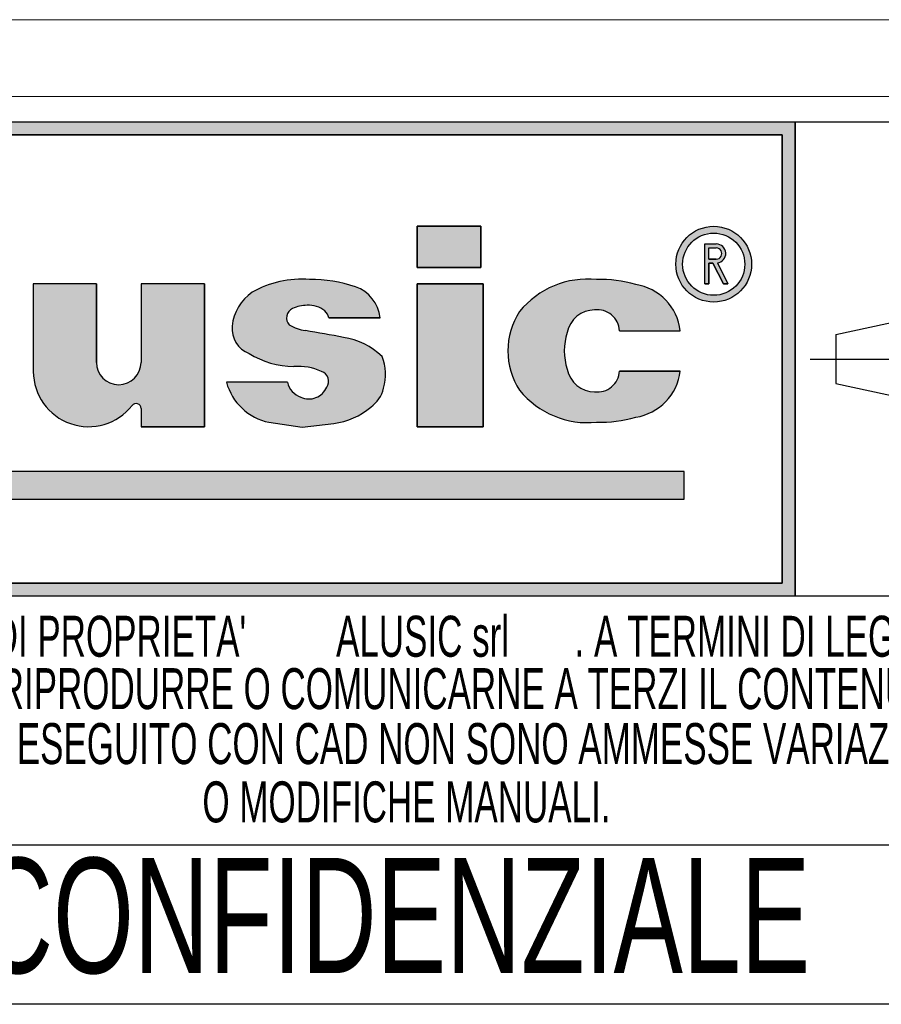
# Model space of a CAD drawing. Header units: millimetres. Extents: x 0 to 420, y 0 to 297.
# Tile 10 of 58: x 230 to 264, y 31 to 69. Entities that reach past the tile are written whole.
import ezdxf
from ezdxf.enums import TextEntityAlignment as Align

# ---------------------------------------------------------------- set-up
doc = ezdxf.new("R2010")
doc.units = ezdxf.units.MM
doc.linetypes.add('CENTERX2', pattern=[20.319999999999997, 12.7, -2.54, 2.54, -2.54])
doc.layers.add('CARTIGLIO', color=140, linetype='Continuous')
doc.styles.add('SLDTEXTSTYLE0', font='TXT', dxfattribs={"width": 0.6382978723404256})
doc.styles.add('SLDTEXTSTYLE1', font='TXT', dxfattribs={"width": 0.675})

# ---------------------------------------------------------------- blocks, each defined once
blk = doc.blocks.new('SW_NOTE_0_16')
at = {"layer": 'CARTIGLIO', "color": 0, "insert": (21.07265624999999, 5.800804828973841), "char_height": 4.500000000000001, "attachment_point": 2, "style": 'SLDTEXTSTYLE1'}
blk.add_mtext('CONFIDENZIALE', dxfattribs=at)
blk = doc.blocks.new('SW_NOTE_0_17')
at = {"layer": 'CARTIGLIO', "color": 0, "insert": (28.04255319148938, 2.062508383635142), "char_height": 1.6, "attachment_point": 2, "style": 'SLDTEXTSTYLE0'}
blk.add_mtext('DISEGNO ESEGUITO CON CAD NON SONO AMMESSE VARIAZIONI', dxfattribs=at)
blk = doc.blocks.new('SW_NOTE_0_18')
at = {"layer": 'CARTIGLIO', "color": 0, "insert": (27.3404255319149, 2.062508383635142), "char_height": 1.6, "attachment_point": 2, "style": 'SLDTEXTSTYLE0'}
blk.add_mtext('VIETATO RIPRODURRE O COMUNICARNE A TERZI IL CONTENUTO.', dxfattribs=at)
blk = doc.blocks.new('SW_NOTE_0_20')
at = {"layer": 'CARTIGLIO', "color": 0, "insert": (10.40425531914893, 2.062508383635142), "char_height": 1.6, "attachment_point": 2, "style": 'SLDTEXTSTYLE0'}
blk.add_mtext('O MODIFICHE MANUALI.', dxfattribs=at)
blk = doc.blocks.new('SW_NOTE_0_21')
at = {"layer": 'CARTIGLIO', "color": 0, "char_height": 1.6, "attachment_point": 2, "style": 'SLDTEXTSTYLE0'}
for s, insert in [("DISEGNO DI PROPRIETA'", (10.27659574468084, 2.062508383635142)), ('ALUSIC srl', (25.45120500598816, 2.062508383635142)), (". A TERMINI DI LEGGE E'", (39.41078027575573, 2.062508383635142))]:
    blk.add_mtext(s, dxfattribs=dict(at, insert=insert))
blk = doc.blocks.new('Cartiglio ALUSIC')
at = {"layer": 'CARTIGLIO'}
h = blk.add_hatch(color=256, dxfattribs=at)
h.paths.add_polyline_path([(113.971100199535, 149.9990413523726), (113.971100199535, 131.4990413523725), (158.971100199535, 131.4990413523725), (158.971100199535, 149.9990413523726)], flags=0)
h.paths.add_polyline_path([(114.471100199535, 131.9990413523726), (114.471100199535, 149.4990413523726), (158.471100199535, 149.4990413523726), (158.471100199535, 131.9990413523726)], flags=0)
for points in [[(128.0219401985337, 145.7956943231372), (125.5527056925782, 145.7956943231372), (125.5527056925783, 135.2696801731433), (154.6424359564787, 135.2696801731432), (154.6424359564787, 136.3597302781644), (128.0219401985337, 136.3597302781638)], [(144.2116339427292, 145.9308884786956), (144.2116339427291, 144.3245774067), (146.6985305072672, 144.3245774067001), (146.6985305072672, 145.9308884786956)], [(146.7838932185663, 143.6808359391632), (144.2116339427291, 143.6808359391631), (144.2116339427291, 138.1064632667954), (146.7838932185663, 138.1064632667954)]]:
    blk.add_hatch(color=256, dxfattribs=at).paths.add_polyline_path(points, flags=0)
h = blk.add_hatch(color=256, dxfattribs=at)
edge = h.paths.add_edge_path(flags=0)
edge.add_arc((155.7921827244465, 144.4510199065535), 1.479868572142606, 0, 360)
edge = h.paths.add_edge_path(flags=0)
edge.add_arc((155.7921827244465, 144.4510199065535), 1.214864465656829, 0, 360)
h = blk.add_hatch(color=256, dxfattribs=at)
edge = h.paths.add_edge_path(flags=0)
edge.add_arc((155.8903200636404, 144.8676091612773), 0.3723980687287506, 277.1406326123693, 450.0000000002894)
edge.add_line((155.8903200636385, 145.240007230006), (155.450204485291, 145.240007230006))
edge.add_line((155.450204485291, 145.240007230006), (155.450204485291, 143.6880606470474))
edge.add_line((155.450204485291, 143.6880606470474), (155.605611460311, 143.6880606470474))
edge.add_line((155.605611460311, 143.6880606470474), (155.605611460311, 144.4952110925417))
edge.add_line((155.605611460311, 144.4952110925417), (155.764003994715, 144.4952110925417))
edge.add_line((155.764003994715, 144.4952110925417), (156.171212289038, 143.6880606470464))
edge.add_line((156.171212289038, 143.6880606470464), (156.3452765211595, 143.6880606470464))
edge.add_line((156.3452765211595, 143.6880606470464), (155.9366110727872, 144.4980993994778))
edge = h.paths.add_edge_path(flags=0)
edge.add_line((155.6056114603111, 145.0846002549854), (155.8903200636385, 145.0846002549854))
edge.add_arc((155.8903200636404, 144.8676091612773), 0.2169910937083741, -90.00000000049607, 90.00000000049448, ccw=False)
edge.add_line((155.8903200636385, 144.6506180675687), (155.6056114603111, 144.6506180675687))
edge.add_line((155.6056114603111, 144.6506180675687), (155.6056114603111, 145.0846002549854))
h = blk.add_hatch(color=256, dxfattribs=at)
edge = h.paths.add_edge_path(flags=0)
edge.add_line((139.7219511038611, 138.0874905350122), (140.9616140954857, 138.2313935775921))
edge.add_arc((140.6251358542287, 140.9172664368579), 2.706867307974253, 277.1406456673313, 311.0032214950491)
edge.add_arc((141.7459062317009, 139.8536948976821), 1.178212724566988, 303.7868133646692, 347.8980612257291)
edge.add_arc((141.0550130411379, 140.1458147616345), 1.920162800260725, 343.6935231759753, 381.4193527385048)
edge.add_arc((140.9170023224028, 138.8528855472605), 2.77207698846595, 46.00269433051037, 81.25096772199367)
edge.add_arc((133.1604335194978, 99.54681763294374), 42.8338661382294, 78.993004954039, 81.01866969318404)
edge.add_arc((140.0875549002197, 143.5111497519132), 1.672976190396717, 238.77709912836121, 261.74465207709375, ccw=False)
edge.add_arc((139.511171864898, 142.3534770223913), 0.3988810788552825, 114.64010585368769, 223.1865854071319, ccw=False)
edge.add_arc((139.9292750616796, 141.471492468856), 1.374925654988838, 90.51660503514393, 115.15343256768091, ccw=False)
edge.add_arc((139.978971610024, 141.8617877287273), 0.986530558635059, 50.69488274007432, 93.60864602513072, ccw=False)
edge.add_arc((140.2656634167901, 142.2302567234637), 0.519939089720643, 14.547573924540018, 49.4198797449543, ccw=False)
edge.add_line((140.7689329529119, 142.3608569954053), (142.7634621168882, 142.3608569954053))
edge.add_arc((141.3534729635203, 142.2214802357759), 1.416861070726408, 5.645321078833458, 71.38339334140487)
edge.add_arc((140.0918708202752, 138.6413140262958), 5.212710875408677, 70.80435731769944, 90.86664277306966)
edge.add_arc((139.6876943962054, 140.01898057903), 3.848224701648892, 85.15036290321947, 119.9120405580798)
edge.add_arc((138.7589405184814, 141.8826763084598), 1.774008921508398, 123.9309471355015, 174.9914571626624)
edge.add_arc((138.007121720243, 141.9227892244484), 1.021881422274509, 173.5516105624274, 249.3813116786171)
edge.add_arc((139.4480837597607, 143.8857829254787), 3.430150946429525, 238.3320469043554, 269.1908231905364)
edge.add_arc((139.5671105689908, 138.3083973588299), 2.154096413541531, 64.99796384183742, 94.45891481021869, ccw=False)
edge.add_arc((140.3551381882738, 139.8813550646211), 0.398545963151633, -35.586121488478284, 72.11412463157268, ccw=False)
edge.add_arc((139.9862171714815, 139.9393420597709), 0.7512299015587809, 245.201083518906, 337.29941344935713, ccw=False)
edge.add_arc((139.934335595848, 140.0154535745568), 0.8024620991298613, 192.5591591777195, 250.8523518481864, ccw=False)
edge.add_line((139.1510748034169, 139.8409601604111), (136.768183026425, 139.8409601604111))
edge.add_arc((138.8654850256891, 140.4022414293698), 2.1711085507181, 194.9824340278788, 258.3364147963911)
edge.add_line((138.4265630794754, 138.2759630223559), (139.7219511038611, 138.0874905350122))
h = blk.add_hatch(color=256, dxfattribs=at)
edge = h.paths.add_edge_path(flags=0)
edge.add_arc((151.1448446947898, 140.5631500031), 1.095489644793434, 191.1589777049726, 269.9285492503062, ccw=False)
edge.add_arc((152.2932291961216, 141.066632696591), 2.335462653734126, 162.1599290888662, 197.8400709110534, ccw=False)
edge.add_arc((151.1448446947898, 141.5701153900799), 1.095489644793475, 90.07145075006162, 168.8410222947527, ccw=False)
edge.add_arc((151.2517282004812, 141.8150308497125), 0.8574339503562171, 2.566657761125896, 97.25285314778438, ccw=False)
edge.add_line((152.108301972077, 141.8534281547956), (154.4848142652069, 141.8534281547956))
edge.add_arc((152.4212904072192, 141.6061501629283), 2.078287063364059, 6.833333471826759, 81.00039250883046)
edge.add_arc((151.336234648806, 138.6914263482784), 5.163706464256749, 74.1517675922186, 91.31975036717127)
edge.add_arc((150.8738064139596, 140.4366829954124), 3.434301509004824, 84.25969198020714, 140.8312604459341)
edge.add_arc((150.5707293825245, 141.0666326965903), 2.817144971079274, 146.8823062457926, 213.1176937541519)
edge.add_arc((150.87380641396, 141.6965823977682), 3.434301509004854, 219.1687395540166, 275.7403080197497)
edge.add_arc((151.3362346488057, 143.4418390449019), 5.163706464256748, 268.6802496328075, 285.8482324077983)
edge.add_arc((152.4212904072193, 140.5271152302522), 2.078287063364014, 278.9996074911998, 353.1666665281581)
edge.add_line((154.4848142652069, 140.2798372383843), (152.1083019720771, 140.2798372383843))
edge.add_arc((151.2517282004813, 140.3182345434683), 0.8574339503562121, 262.7471468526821, 357.4333422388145, ccw=False)
h = blk.add_hatch(color=256, dxfattribs=at)
edge = h.paths.add_edge_path(flags=0)
edge.add_arc((132.5578484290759, 140.6186164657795), 0.8721260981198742, 180, 360, ccw=False)
edge.add_line((131.6857223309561, 140.6186164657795), (131.6857223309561, 143.6808359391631))
edge.add_line((131.6857223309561, 143.6808359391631), (129.2243885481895, 143.6808359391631))
edge.add_line((129.2243885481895, 143.6808359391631), (129.2243885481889, 140.2640777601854))
edge.add_arc((131.3820030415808, 140.2640777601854), 2.157614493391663, 180, 321.9680973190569)
edge.add_arc((133.2350345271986, 138.8146685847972), 0.1949400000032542, 3.751097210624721e-10, 141.9680973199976, ccw=False)
edge.add_line((133.4299745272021, 138.8146685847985), (133.4299745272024, 138.106463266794))
edge.add_line((133.4299745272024, 138.106463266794), (135.91068894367, 138.106463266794))
edge.add_line((135.91068894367, 138.106463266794), (135.9106889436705, 143.6808359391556))
edge.add_line((135.9106889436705, 143.6808359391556), (133.4299745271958, 143.6808359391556))
edge.add_line((133.4299745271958, 143.6808359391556), (133.4299745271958, 140.6186164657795))
at = {"color": 161, "linetype": 'Continuous', "lineweight": 18}
for p, q in [((113.971100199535, 153.9990413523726), (313.621100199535, 153.9990413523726)), ((113.971100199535, 150.9990413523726), (313.621100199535, 150.9990413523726))]:
    blk.add_line(p, q, dxfattribs=at)
at = {"layer": 'CARTIGLIO'}
for p, q in [((173.971100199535, 149.9990413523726), (113.971100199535, 149.9990413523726)), ((158.971100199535, 149.9990413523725), (113.971100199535, 149.9990413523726)), ((158.971100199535, 131.4990413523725), (158.971100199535, 149.9990413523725)), ((158.971100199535, 149.9990413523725), (158.971100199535, 131.4990413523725)), ((114.471100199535, 149.4990413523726), (158.471100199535, 149.4990413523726)), ((158.471100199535, 149.4990413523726), (114.471100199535, 149.4990413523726)), ((158.471100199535, 149.4990413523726), (158.471100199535, 131.9990413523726)), ((158.471100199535, 131.9990413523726), (158.471100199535, 149.4990413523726)), ((146.6985305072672, 145.9308884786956), (144.2116339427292, 145.9308884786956)), ((144.2116339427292, 145.9308884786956), (144.2116339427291, 144.3245774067)), ((144.2116339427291, 144.3245774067), (144.2116339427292, 145.9308884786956)), ((144.2116339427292, 145.9308884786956), (146.6985305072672, 145.9308884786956)), ((146.6985305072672, 145.9308884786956), (146.6985305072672, 144.3245774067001)), ((146.6985305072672, 144.3245774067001), (146.6985305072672, 145.9308884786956)), ((155.450204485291, 143.6880606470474), (155.450204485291, 145.240007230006)), ((155.450204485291, 143.6880606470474), (155.450204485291, 145.240007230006)), ((155.450204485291, 145.240007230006), (155.8903200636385, 145.240007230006)), ((155.450204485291, 145.240007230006), (155.8903200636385, 145.240007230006)), ((155.6056114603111, 145.0846002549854), (155.8903200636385, 145.0846002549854)), ((155.6056114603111, 144.6506180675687), (155.6056114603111, 145.0846002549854)), ((155.6056114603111, 144.6506180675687), (155.6056114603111, 145.0846002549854)), ((155.6056114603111, 145.0846002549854), (155.8903200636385, 145.0846002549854)), ((155.6056114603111, 144.6506180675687), (155.8903200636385, 144.6506180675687)), ((155.8903200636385, 144.6506180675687), (155.6056114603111, 144.6506180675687)), ((144.2116339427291, 144.3245774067), (146.6985305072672, 144.3245774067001)), ((146.6985305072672, 144.3245774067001), (144.2116339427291, 144.3245774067)), ((155.605611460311, 144.4952110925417), (155.605611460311, 143.6880606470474)), ((155.605611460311, 143.6880606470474), (155.605611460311, 144.4952110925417)), ((155.764003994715, 144.4952110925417), (155.605611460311, 144.4952110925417)), ((155.605611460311, 144.4952110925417), (155.764003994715, 144.4952110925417)), ((156.171212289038, 143.6880606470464), (155.764003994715, 144.4952110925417)), ((155.764003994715, 144.4952110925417), (156.171212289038, 143.6880606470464)), ((155.9366110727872, 144.4980993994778), (156.3452765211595, 143.6880606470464)), ((155.9366110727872, 144.4980993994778), (156.3452765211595, 143.6880606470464)), ((129.2243885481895, 143.6808359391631), (129.2243885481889, 140.2640777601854)), ((131.6857223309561, 143.6808359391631), (129.2243885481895, 143.6808359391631)), ((131.6857223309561, 143.6808359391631), (129.2243885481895, 143.6808359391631)), ((129.2243885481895, 143.6808359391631), (129.2243885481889, 140.2640777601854)), ((131.6857223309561, 140.6186164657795), (131.6857223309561, 143.6808359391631)), ((131.6857223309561, 143.6808359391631), (131.6857223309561, 140.6186164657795)), ((135.9106889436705, 143.6808359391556), (133.4299745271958, 143.6808359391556)), ((133.4299745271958, 143.6808359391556), (133.4299745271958, 140.6186164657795)), ((133.4299745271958, 143.6808359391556), (133.4299745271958, 140.6186164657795)), ((135.9106889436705, 143.6808359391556), (133.4299745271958, 143.6808359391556)), ((135.9106889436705, 143.6808359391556), (135.91068894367, 138.106463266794)), ((135.91068894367, 138.106463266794), (135.9106889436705, 143.6808359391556)), ((146.7838932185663, 143.6808359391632), (144.2116339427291, 143.6808359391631)), ((144.2116339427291, 143.6808359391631), (144.2116339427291, 138.1064632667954)), ((144.2116339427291, 143.6808359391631), (146.7838932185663, 143.6808359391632)), ((144.2116339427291, 138.1064632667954), (144.2116339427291, 143.6808359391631)), ((146.7838932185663, 138.1064632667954), (146.7838932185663, 143.6808359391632)), ((146.7838932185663, 143.6808359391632), (146.7838932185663, 138.1064632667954)), ((155.450204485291, 143.6880606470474), (155.605611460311, 143.6880606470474)), ((155.605611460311, 143.6880606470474), (155.450204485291, 143.6880606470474)), ((156.171212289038, 143.6880606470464), (156.3452765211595, 143.6880606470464)), ((156.3452765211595, 143.6880606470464), (156.171212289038, 143.6880606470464)), ((160.5624374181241, 141.7060810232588), (166.0550106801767, 142.8872795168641)), ((140.7689329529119, 142.3608569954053), (142.7634621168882, 142.3608569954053)), ((142.7634621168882, 142.3608569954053), (140.7689329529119, 142.3608569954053)), ((152.108301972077, 141.8534281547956), (154.4848142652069, 141.8534281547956)), ((152.108301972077, 141.8534281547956), (154.4848142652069, 141.8534281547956)), ((160.5624374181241, 141.7060810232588), (160.5624374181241, 139.7920016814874)), ((154.4848142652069, 140.2798372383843), (152.1083019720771, 140.2798372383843)), ((152.1083019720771, 140.2798372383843), (154.4848142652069, 140.2798372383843)), ((139.1510748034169, 139.8409601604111), (136.768183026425, 139.8409601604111)), ((139.1510748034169, 139.8409601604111), (136.768183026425, 139.8409601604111)), ((160.5624374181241, 139.7920016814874), (166.0550106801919, 138.6108031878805)), ((133.4299745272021, 138.8146685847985), (133.4299745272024, 138.106463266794)), ((133.4299745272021, 138.8146685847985), (133.4299745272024, 138.106463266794)), ((133.4299745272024, 138.106463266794), (135.91068894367, 138.106463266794)), ((135.91068894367, 138.106463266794), (133.4299745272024, 138.106463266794)), ((138.4265630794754, 138.2759630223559), (139.7219511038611, 138.0874905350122)), ((138.4265630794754, 138.2759630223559), (139.7219511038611, 138.0874905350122)), ((139.7219511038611, 138.0874905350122), (140.9616140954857, 138.2313935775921)), ((139.7219511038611, 138.0874905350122), (140.9616140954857, 138.2313935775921)), ((144.2116339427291, 138.1064632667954), (146.7838932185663, 138.1064632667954)), ((146.7838932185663, 138.1064632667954), (144.2116339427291, 138.1064632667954)), ((154.6424359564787, 136.3597302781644), (128.0219401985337, 136.3597302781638)), ((154.6424359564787, 136.3597302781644), (128.0219401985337, 136.3597302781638)), ((154.6424359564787, 135.2696801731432), (154.6424359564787, 136.3597302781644)), ((154.6424359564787, 135.2696801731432), (154.6424359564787, 136.3597302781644)), ((125.5527056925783, 135.2696801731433), (154.6424359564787, 135.2696801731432)), ((125.5527056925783, 135.2696801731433), (154.6424359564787, 135.2696801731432)), ((158.471100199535, 131.9990413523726), (114.471100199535, 131.9990413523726)), ((114.471100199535, 131.9990413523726), (158.471100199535, 131.9990413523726)), ((113.971100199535, 131.4990413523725), (158.971100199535, 131.4990413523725)), ((113.971100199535, 131.4990413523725), (173.971100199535, 131.4990413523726)), ((173.971100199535, 121.7636603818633), (113.971100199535, 121.7636603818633)), ((173.971100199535, 115.5498549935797), (113.971100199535, 115.5498549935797))]:
    blk.add_line(p, q, dxfattribs=at)
at = {"layer": 'CARTIGLIO', "linetype": 'CENTERX2'}
blk.add_line((159.5584198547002, 140.749041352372), (173.3837805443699, 140.749041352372), dxfattribs=at)
at = {"layer": 'CARTIGLIO'}
for radius in [1.479868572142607, 1.479868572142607, 1.214864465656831, 1.214864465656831]:
    blk.add_circle((155.7921827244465, 144.4510199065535), radius, dxfattribs=at)
for centre, radius, start, end in [((155.8903200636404, 144.8676091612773), 0.3723980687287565, 277.1406326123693, 90.00000000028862), ((155.8903200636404, 144.8676091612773), 0.3723980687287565, 277.1406326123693, 90.00000000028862), ((155.8903200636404, 144.8676091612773), 0.2169910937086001, 269.9999999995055, 90.00000000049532), ((155.8903200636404, 144.8676091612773), 0.2169910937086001, 269.9999999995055, 90.00000000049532), ((139.6876943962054, 140.01898057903), 3.848224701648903, 85.15036290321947, 119.9120405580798), ((139.6876943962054, 140.01898057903), 3.848224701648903, 85.15036290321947, 119.9120405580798), ((140.0918708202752, 138.6413140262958), 5.212710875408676, 70.80435731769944, 90.86664277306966), ((140.0918708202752, 138.6413140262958), 5.212710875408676, 70.80435731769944, 90.86664277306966), ((150.8738064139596, 140.4366829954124), 3.434301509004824, 84.25969198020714, 140.8312604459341), ((150.8738064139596, 140.4366829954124), 3.434301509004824, 84.25969198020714, 140.8312604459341), ((151.336234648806, 138.6914263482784), 5.163706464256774, 74.1517675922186, 91.31975036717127), ((151.336234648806, 138.6914263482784), 5.163706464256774, 74.1517675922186, 91.31975036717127), ((141.3534729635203, 142.2214802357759), 1.416861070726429, 5.645321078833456, 71.38339334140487), ((141.3534729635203, 142.2214802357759), 1.416861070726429, 5.645321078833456, 71.38339334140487), ((152.4212904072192, 141.6061501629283), 2.078287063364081, 6.833333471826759, 81.00039250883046), ((152.4212904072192, 141.6061501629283), 2.078287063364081, 6.833333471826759, 81.00039250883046), ((138.7589405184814, 141.8826763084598), 1.774008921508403, 123.9309471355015, 174.9914571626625), ((138.7589405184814, 141.8826763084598), 1.774008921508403, 123.9309471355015, 174.9914571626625), ((139.511171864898, 142.3534770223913), 0.3988810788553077, 114.6401058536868, 223.1865854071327), ((139.511171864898, 142.3534770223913), 0.3988810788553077, 114.6401058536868, 223.1865854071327), ((139.9292750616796, 141.471492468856), 1.374925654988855, 90.51660503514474, 115.1534325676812), ((139.9292750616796, 141.471492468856), 1.374925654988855, 90.51660503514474, 115.1534325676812), ((139.978971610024, 141.8617877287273), 0.9865305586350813, 50.69488274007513, 93.60864602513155), ((139.978971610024, 141.8617877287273), 0.9865305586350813, 50.69488274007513, 93.60864602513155), ((151.1448446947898, 141.5701153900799), 1.095489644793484, 90.07145075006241, 168.8410222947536), ((151.1448446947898, 141.5701153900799), 1.095489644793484, 90.07145075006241, 168.8410222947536), ((151.2517282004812, 141.8150308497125), 0.8574339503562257, 2.566657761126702, 97.25285314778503), ((151.2517282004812, 141.8150308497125), 0.8574339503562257, 2.566657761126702, 97.25285314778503), ((140.2656634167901, 142.2302567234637), 0.5199390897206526, 14.5475739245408, 49.41987974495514), ((140.2656634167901, 142.2302567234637), 0.5199390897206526, 14.5475739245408, 49.41987974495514), ((150.5707293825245, 141.0666326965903), 2.81714497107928, 146.8823062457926, 213.1176937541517), ((150.5707293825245, 141.0666326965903), 2.81714497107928, 146.8823062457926, 213.1176937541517), ((138.007121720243, 141.9227892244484), 1.021881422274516, 173.5516105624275, 249.381311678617), ((138.007121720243, 141.9227892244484), 1.021881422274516, 173.5516105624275, 249.381311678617), ((140.0875549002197, 143.5111497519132), 1.672976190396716, 238.777099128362, 261.7446520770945), ((140.0875549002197, 143.5111497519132), 1.672976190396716, 238.777099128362, 261.7446520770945), ((133.1604335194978, 99.54681763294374), 42.83386613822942, 78.993004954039, 81.01866969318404), ((133.1604335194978, 99.54681763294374), 42.83386613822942, 78.993004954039, 81.01866969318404), ((140.9170023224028, 138.8528855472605), 2.77207698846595, 46.00269433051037, 81.25096772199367), ((140.9170023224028, 138.8528855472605), 2.77207698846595, 46.00269433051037, 81.25096772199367), ((152.2932291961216, 141.066632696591), 2.335462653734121, 162.159929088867, 197.8400709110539), ((152.2932291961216, 141.066632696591), 2.335462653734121, 162.159929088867, 197.8400709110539), ((139.4480837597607, 143.8857829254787), 3.430150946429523, 238.3320469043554, 269.1908231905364), ((139.4480837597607, 143.8857829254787), 3.430150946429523, 238.3320469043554, 269.1908231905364), ((141.0550130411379, 140.1458147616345), 1.920162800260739, 343.6935231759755, 21.41935273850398), ((141.0550130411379, 140.1458147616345), 1.920162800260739, 343.6935231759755, 21.41935273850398), ((132.5578484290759, 140.6186164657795), 0.8721260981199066, 180, 0), ((132.5578484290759, 140.6186164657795), 0.8721260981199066, 180, 0), ((139.5671105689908, 138.3083973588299), 2.154096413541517, 64.99796384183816, 94.45891481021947), ((139.5671105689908, 138.3083973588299), 2.154096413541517, 64.99796384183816, 94.45891481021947), ((151.1448446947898, 140.5631500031), 1.095489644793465, 191.1589777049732, 269.9285492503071), ((151.1448446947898, 140.5631500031), 1.095489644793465, 191.1589777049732, 269.9285492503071), ((131.3820030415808, 140.2640777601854), 2.157614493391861, 180, 321.9680973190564), ((131.3820030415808, 140.2640777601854), 2.157614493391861, 180, 321.9680973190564), ((140.3551381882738, 139.8813550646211), 0.398545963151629, 324.4138785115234, 72.11412463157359), ((140.3551381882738, 139.8813550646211), 0.398545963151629, 324.4138785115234, 72.11412463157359), ((151.2517282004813, 140.3182345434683), 0.8574339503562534, 262.7471468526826, 357.4333422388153), ((151.2517282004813, 140.3182345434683), 0.8574339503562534, 262.7471468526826, 357.4333422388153), ((152.4212904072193, 140.5271152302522), 2.078287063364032, 278.9996074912, 353.1666665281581), ((152.4212904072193, 140.5271152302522), 2.078287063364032, 278.9996074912, 353.1666665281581), ((138.8654850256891, 140.4022414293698), 2.171108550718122, 194.9824340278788, 258.3364147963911), ((138.8654850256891, 140.4022414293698), 2.171108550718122, 194.9824340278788, 258.3364147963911), ((139.934335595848, 140.0154535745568), 0.8024620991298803, 192.5591591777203, 250.8523518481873), ((139.934335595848, 140.0154535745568), 0.8024620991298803, 192.5591591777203, 250.8523518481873), ((139.9862171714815, 139.9393420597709), 0.7512299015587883, 245.2010835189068, 337.2994134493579), ((139.9862171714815, 139.9393420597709), 0.7512299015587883, 245.2010835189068, 337.2994134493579), ((141.7459062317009, 139.8536948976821), 1.178212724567, 303.7868133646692, 347.8980612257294), ((141.7459062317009, 139.8536948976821), 1.178212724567, 303.7868133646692, 347.8980612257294), ((150.87380641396, 141.6965823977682), 3.434301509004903, 219.1687395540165, 275.7403080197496), ((150.87380641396, 141.6965823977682), 3.434301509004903, 219.1687395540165, 275.7403080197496), ((133.2350345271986, 138.8146685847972), 0.1949400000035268, 3.759104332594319e-10, 141.9680973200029), ((133.2350345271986, 138.8146685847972), 0.1949400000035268, 3.759104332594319e-10, 141.9680973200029), ((140.6251358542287, 140.9172664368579), 2.706867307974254, 277.1406456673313, 311.0032214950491), ((140.6251358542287, 140.9172664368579), 2.706867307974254, 277.1406456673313, 311.0032214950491), ((151.3362346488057, 143.4418390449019), 5.163706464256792, 268.6802496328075, 285.8482324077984), ((151.3362346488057, 143.4418390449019), 5.163706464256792, 268.6802496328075, 285.8482324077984)]:
    blk.add_arc(centre, radius, start, end, dxfattribs=at)
at = {"layer": 'CARTIGLIO', "color": 140}
for name, p in [('SW_NOTE_0_21', (118.9711016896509, 128.6603244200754)), ('SW_NOTE_0_18', (116.3533271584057, 126.6141659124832)), ('SW_NOTE_0_17', (115.6355512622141, 124.4682551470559)), ('SW_NOTE_0_20', (133.3899886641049, 122.1920407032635)), ('SW_NOTE_0_16', (122.2362996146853, 115.4679531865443))]:
    blk.add_blockref(name, p, dxfattribs=at)
at = {"layer": 'CARTIGLIO', "color": 140, "style": 'SLDTEXTSTYLE0', "width": 0.6382978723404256}
for tag, height, p in [('AUTOATTR1', 3.5, (223.449403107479, 133.7003798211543)), ('AUTOATTR2', 3.5, (221.9290871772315, 127.4217635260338)), ('AUTOATTR11', 3.5, (222.8622803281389, 121.4105734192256)), ('AUTOATTR8', 4, (219.2444208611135, 110.0025032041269)), ('AUTOATTR9', 4, (218.1221976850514, 100.4234402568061)), ('AUTOATTR0', 4, (249.0325362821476, 100.3118048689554))]:
    blk.add_attdef(tag, text='', height=height, dxfattribs=at).set_placement(p, align=Align.TOP_CENTER)
at = {"layer": 'CARTIGLIO', "color": 140}
for tag in ['AUTOATTR13', 'AUTOATTR12', 'AUTOATTR10', 'AUTOATTR7', 'AUTOATTR6', 'AUTOATTR5', 'AUTOATTR4', 'AUTOATTR3']:
    blk.add_attdef(tag, (0, 0), '', height=4, dxfattribs=at)

msp = doc.modelspace()

# ---------------------------------------------------------------- block references
at = {"layer": 'CARTIGLIO'}
msp.add_blockref('Cartiglio ALUSIC', (101.206296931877, -84.82804008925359), dxfattribs=at)

doc.saveas('drawing.dxf')
